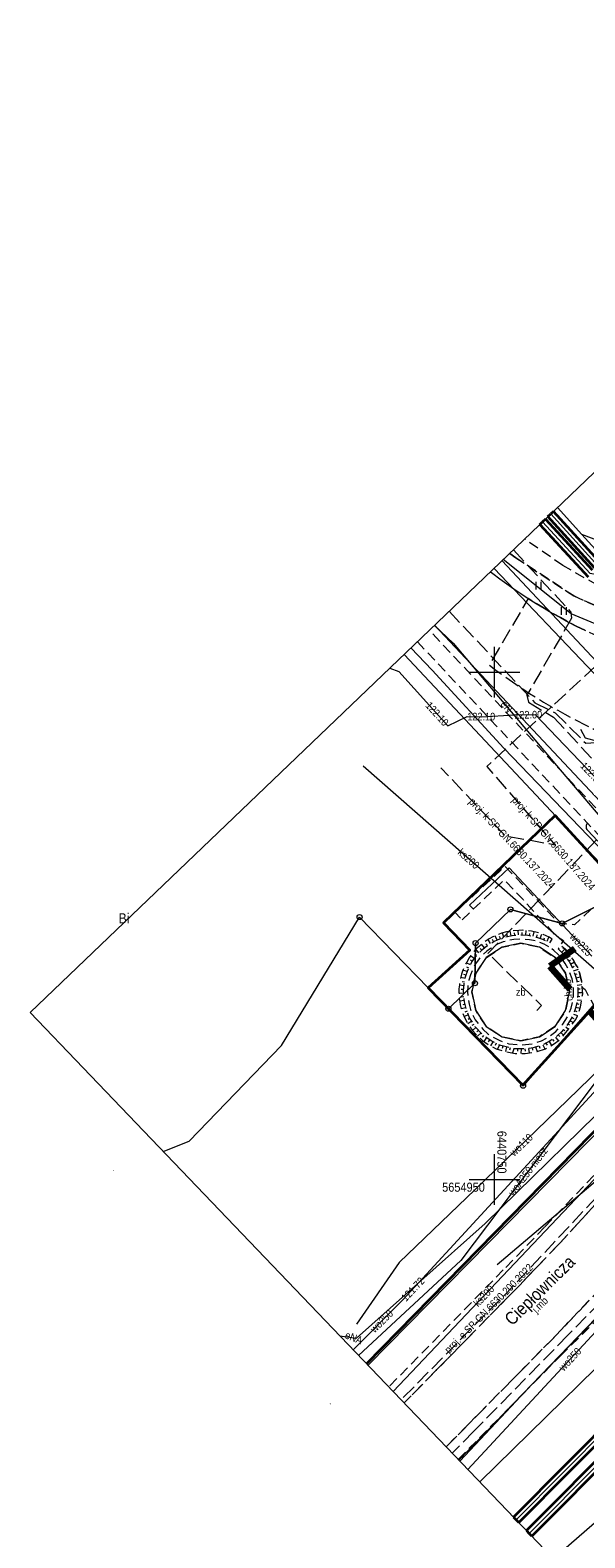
# Model space of a CAD drawing. Extents: x 0 to 6443539, y 0 to 5655063.
# Tile 8 of 64: x 6440704 to 6440759, y 5654915 to 5655063. Entities that reach past the tile are written whole.
import ezdxf
from ezdxf.enums import TextEntityAlignment as Align

# ---------------------------------------------------------------- set-up
doc = ezdxf.new("R2010")
doc.units = 0
doc.header["$MEASUREMENT"] = 0
for name, pattern in [('1.0_0.5', [1.5, 1, -0.5]), ('1.5_0.5', [2, 1.5, -0.5]), ('2', [0.9, 0.6, -0.3]), ('219-500', [0]), ('PRZER2-1', [3, 2, -1])]:
    doc.linetypes.add(name, pattern=pattern)
doc.layers.get('0').update_dxf_attribs({"color": 2, "linetype": 'CONTINUOUS', "lineweight": 5})
for name, color, linetype in [('000 Inne (niezydentyfikowane)', 7, 'CONTINUOUS'), ('202-punkt graniczny', 7, 'CONTINUOUS'), ('203-punkt graniczny', 7, 'CONTINUOUS'), ('210-oznaczenie konturu użytku gruntowego', 7, 'CONTINUOUS'), ('218-kontur użytku gruntowego', 7, 'CONTINUOUS'), ('219-działka ewidencyjna', 7, 'CONTINUOUS'), ('994-Nazwa ulicy', 7, 'CONTINUOUS'), ('chodnik', 7, 'CONTINUOUS'), ('chodnik-Atr17', 7, 'CONTINUOUS'), ('droga dla rowerów', 7, 'CONTINUOUS'), ('jezdnia', 7, 'CONTINUOUS'), ('jezdnia-Atr17', 7, 'CONTINUOUS'), ('obudowa ochronna przewodu', 7, 'CONTINUOUS'), ('ogrodzenie trwałe', 7, 'CONTINUOUS'), ('przewód ciepłowniczy', 7, 'CONTINUOUS'), ('przewód elektroenergetyczny podziemny', 7, 'CONTINUOUS'), ('przewód elektroenergetyczny podziemny - ob. projektowany', 7, 'CONTINUOUS'), ('przewód elektroenergetyczny podziemny - ob. projektowany-Atr1', 7, 'CONTINUOUS'), ('przewód elektroenergetyczny podziemny-Atr1', 7, 'CONTINUOUS'), ('przewód kanalizacyjny', 7, 'CONTINUOUS'), ('przewód kanalizacyjny - ob. projektowany', 7, 'CONTINUOUS'), ('przewód kanalizacyjny - ob. projektowany-Atr1', 7, 'CONTINUOUS'), ('przewód kanalizacyjny-Atr1', 7, 'CONTINUOUS'), ('przewód telekomunikacyjny podziemny', 7, 'CONTINUOUS'), ('przewód telekomunikacyjny podziemny - ob. projektowany', 7, 'CONTINUOUS'), ('przewód wodociągowy', 7, 'CONTINUOUS'), ('przewód wodociągowy-Atr1', 7, 'CONTINUOUS'), ('rzedna', 7, 'CONTINUOUS'), ('rzedna-Atr2', 7, 'CONTINUOUS'), ('skarpa nieumocniona', 7, 'CONTINUOUS'), ('trawnik', 7, 'CONTINUOUS'), ('Zakres', 7, 'CONTINUOUS'), ('zbiornik lub silos', 7, 'CONTINUOUS'), ('zbiornik lub silos-Atr17', 7, 'CONTINUOUS')]:
    doc.layers.add(name, color=color, linetype=linetype)
doc.layers.add('1ramki', color=7, linetype='PRZER2-1', lineweight=18)
doc.layers.add('Warstwa 63', color=7, linetype='CONTINUOUS', lineweight=0)
doc.styles.add('MapaZas', font='geodezja.shx', dxfattribs={"width": 0.9})
doc.linetypes.add('902-500', pattern='A,3.75,0,[1,ksztalty.shx,S=0.5,R=0,X=0,Y=0],3.75', length=7.5)

# ---------------------------------------------------------------- blocks, each defined once
blk = doc.blocks.new('203')
at = {"linetype": 'Continuous', "lineweight": 0}
h = blk.add_hatch(color=0, dxfattribs=at)
edge = h.paths.add_edge_path()
edge.add_arc((0, 0), 0.045, 0, 360)
blk = doc.blocks.new('202')
at = {"color": 0, "linetype": 'Continuous', "lineweight": 0}
blk.add_circle((0, 0), 0.25, dxfattribs=at)
blk = doc.blocks.new('TU04')
at = {"color": 0, "linetype": 'Continuous', "lineweight": 13}
for p, q in [((0, 0), (0, 0.75)), ((0.5, 0), (0.5, 0.75))]:
    blk.add_line(p, q, dxfattribs=at)
blk = doc.blocks.new('PW01')
at = {"linetype": 'Continuous', "lineweight": 13}
h = blk.add_hatch(color=0, dxfattribs=at)
edge = h.paths.add_edge_path()
edge.add_arc((0, 0), 0.045, 0, 360)

msp = doc.modelspace()

# ---------------------------------------------------------------- linework, layer by layer
at = {"color": 0, "lineweight": 13}
for p, q in [((6440750, 5655000), (6440750, 5655002.5)), ((6440750, 5655000), (6440750, 5655002.5)), ((6440747.5, 5655000), (6440752.5, 5655000)), ((6440747.5, 5655000), (6440752.5, 5655000)), ((6440747.5, 5655000), (6440752.5, 5655000)), ((6440747.5, 5655000), (6440752.5, 5655000)), ((6440750, 5654997.5), (6440750, 5655000)), ((6440750, 5654997.5), (6440750, 5655000)), ((6440750, 5654947.5), (6440750, 5654952.5)), ((6440750, 5654947.5), (6440750, 5654952.5)), ((6440747.5, 5654950), (6440752.5, 5654950)), ((6440747.5, 5654950), (6440752.5, 5654950))]:
    msp.add_line(p, q, dxfattribs=at)
at = {"layer": '000 Inne (niezydentyfikowane)', "color": 7, "linetype": 'Continuous', "lineweight": 13, "flags": 128}
for points in [[(6440750.26, 5654973.6), (6440750.07, 5654974.02)], [(6440750.59, 5654973.74), (6440750.51, 5654973.95)], [(6440750.94, 5654973.86), (6440750.8, 5654974.3)], [(6440751.29, 5654973.95), (6440751.24, 5654974.18)], [(6440751.65, 5654974.03), (6440751.55, 5654974.47)], [(6440752.01, 5654974.07), (6440751.99, 5654974.3)], [(6440752.37, 5654974.11), (6440752.33, 5654974.55)], [(6440752.74, 5654974.1), (6440752.75, 5654974.33)], [(6440753.1, 5654974.08), (6440753.12, 5654974.54)], [(6440753.46, 5654974.04), (6440753.5, 5654974.26)], [(6440753.82, 5654973.97), (6440753.93, 5654974.4)], [(6440754.17, 5654973.88), (6440754.23, 5654974.1)], [(6440754.52, 5654973.76), (6440754.67, 5654974.19)], [(6440754.86, 5654973.62), (6440754.95, 5654973.83)], [(6440755.19, 5654973.48), (6440755.37, 5654973.88)], [(6440748.48, 5654972.35), (6440748.17, 5654972.69)], [(6440748.75, 5654972.59), (6440748.59, 5654972.76)], [(6440749.02, 5654972.83), (6440748.73, 5654973.18)], [(6440749.31, 5654973.06), (6440749.17, 5654973.24)], [(6440749.61, 5654973.27), (6440749.38, 5654973.65)], [(6440749.92, 5654973.45), (6440749.81, 5654973.64)], [(6440756.62, 5654972.38), (6440756.95, 5654972.7)], [(6440756.88, 5654972.12), (6440757.06, 5654972.25)], [(6440747.64, 5654971.16), (6440747.23, 5654971.36)], [(6440747.48, 5654970.83), (6440747.27, 5654970.93)], [(6440747.82, 5654971.48), (6440747.63, 5654971.61)], [(6440748.02, 5654971.78), (6440747.66, 5654972.05)], [(6440748.25, 5654972.07), (6440748.07, 5654972.21)], [(6440757.1, 5654971.82), (6440757.46, 5654972.09)], [(6440757.31, 5654971.53), (6440757.49, 5654971.66)], [(6440757.5, 5654971.22), (6440757.89, 5654971.44)], [(6440757.68, 5654970.9), (6440757.87, 5654971.01)], [(6440747.12, 5654969.8), (6440746.69, 5654969.9)], [(6440747.04, 5654969.45), (6440746.82, 5654969.47)], [(6440747.33, 5654970.5), (6440746.9, 5654970.64)], [(6440747.22, 5654970.15), (6440747, 5654970.22)], [(6440757.81, 5654970.56), (6440758.28, 5654970.74)], [(6440757.94, 5654970.22), (6440758.17, 5654970.28)], [(6440758.04, 5654969.87), (6440758.47, 5654969.99)], [(6440758.12, 5654969.51), (6440758.35, 5654969.55)], [(6440746.97, 5654968.36), (6440746.51, 5654968.34)], [(6440747, 5654969.08), (6440746.55, 5654969.15)], [(6440746.97, 5654968.72), (6440746.74, 5654968.73)], [(6440747, 5654967.99), (6440746.76, 5654967.97)], [(6440758.17, 5654969.15), (6440758.62, 5654969.22)], [(6440758.2, 5654968.06), (6440758.43, 5654968.04)], [(6440758.21, 5654968.79), (6440758.44, 5654968.79)], [(6440758.22, 5654968.43), (6440758.69, 5654968.43)], [(6440747.04, 5654967.63), (6440746.57, 5654967.58)], [(6440747.2, 5654966.92), (6440746.74, 5654966.81)], [(6440747.11, 5654967.27), (6440746.88, 5654967.22)], [(6440747.31, 5654966.58), (6440747.09, 5654966.49)], [(6440757.78, 5654966.3), (6440758.19, 5654966.15)], [(6440757.9, 5654966.64), (6440758.11, 5654966.56)], [(6440758.02, 5654966.99), (6440758.46, 5654966.88)], [(6440758.11, 5654967.34), (6440758.32, 5654967.29)], [(6440758.17, 5654967.7), (6440758.6, 5654967.66)], [(6440747.45, 5654966.24), (6440747.01, 5654966.07)], [(6440747.78, 5654965.59), (6440747.38, 5654965.35)], [(6440747.58, 5654965.9), (6440747.4, 5654965.78)], [(6440747.97, 5654965.28), (6440747.78, 5654965.16)], [(6440748.17, 5654964.98), (6440747.85, 5654964.67)], [(6440757.05, 5654965.04), (6440757.31, 5654964.82)], [(6440757.26, 5654965.34), (6440757.4, 5654965.24)], [(6440757.46, 5654965.64), (6440757.8, 5654965.48)], [(6440757.62, 5654965.97), (6440757.82, 5654965.87)], [(6440748.43, 5654964.72), (6440748.26, 5654964.56)], [(6440748.68, 5654964.45), (6440748.35, 5654964.14)], [(6440748.93, 5654964.19), (6440748.8, 5654964.02)], [(6440749.23, 5654963.98), (6440748.96, 5654963.61)], [(6440749.52, 5654963.77), (6440749.39, 5654963.58)], [(6440749.84, 5654963.58), (6440749.63, 5654963.17)], [(6440750.16, 5654963.42), (6440750.06, 5654963.21)], [(6440755.08, 5654963.45), (6440755.19, 5654963.24)], [(6440755.41, 5654963.61), (6440755.62, 5654963.21)], [(6440755.71, 5654963.81), (6440755.85, 5654963.63)], [(6440756.01, 5654964.03), (6440756.28, 5654963.65)], [(6440756.29, 5654964.25), (6440756.44, 5654964.09)], [(6440756.56, 5654964.5), (6440756.82, 5654964.21)], [(6440756.81, 5654964.77), (6440756.95, 5654964.65)], [(6440750.49, 5654963.26), (6440750.29, 5654962.85)], [(6440750.83, 5654963.14), (6440750.78, 5654962.92)], [(6440751.19, 5654963.06), (6440751.08, 5654962.61)], [(6440751.54, 5654962.97), (6440751.49, 5654962.76)], [(6440751.9, 5654962.89), (6440751.8, 5654962.48)], [(6440752.26, 5654962.88), (6440752.26, 5654962.65)], [(6440752.63, 5654962.87), (6440752.61, 5654962.42)], [(6440752.99, 5654962.86), (6440753.02, 5654962.64)], [(6440753.35, 5654962.91), (6440753.42, 5654962.48)], [(6440753.71, 5654962.97), (6440753.74, 5654962.75)], [(6440754.06, 5654963.06), (6440754.21, 5654962.62)], [(6440754.41, 5654963.17), (6440754.48, 5654962.95)], [(6440754.76, 5654963.28), (6440754.97, 5654962.86)]]:
    msp.add_lwpolyline(points, dxfattribs=at)
at = {"layer": '1ramki', "color": 0, "linetype": 'Continuous', "lineweight": 13, "flags": 128}
msp.add_lwpolyline([(6440805.37, 5655063.3), (6440944.15, 5654918.36), (6440843.03, 5654821.53), (6440704.25, 5654966.46)], close=True, dxfattribs=at)
at = {"layer": '218-kontur użytku gruntowego', "color": 3, "linetype": 'Continuous', "lineweight": 13}
for points in [[(6440758.63, 5655013.58), (6440756.22, 5655016.23)], [(6440782.13, 5654977.5), (6440750.75, 5655010.99)], [(6440750.75, 5655010.99), (6440782.13, 5654977.5)], [(6440741.1, 5655001.75), (6440756.1, 5654985.79)], [(6440756.1, 5654985.79), (6440741.1, 5655001.75)], [(6440773.1, 5654967.83), (6440737.56, 5654931.68)], [(6440737.56, 5654931.68), (6440773.1, 5654967.83)], [(6440746.51, 5654922.32), (6440781.63, 5654958.76)], [(6440781.63, 5654958.76), (6440746.51, 5654922.32)]]:
    msp.add_lwpolyline(points, dxfattribs=at)
at = {"layer": '218-kontur użytku gruntowego', "color": 3, "linetype": 'Continuous', "lineweight": 13, "flags": 128}
for points in [[(6440773.8, 5655007.82), (6440758.63, 5655013.58)], [(6440763.03, 5654978.41), (6440756.1, 5654985.79)], [(6440756.1, 5654985.79), (6440763.03, 5654978.41)], [(6440763.03, 5654978.41), (6440756.69, 5654975.24)], [(6440756.69, 5654975.24), (6440763.03, 5654978.41)], [(6440751.58, 5654976.62), (6440748.15, 5654973.3)], [(6440748.15, 5654973.3), (6440751.58, 5654976.62)], [(6440756.69, 5654975.24), (6440751.58, 5654976.62)], [(6440751.58, 5654976.62), (6440756.69, 5654975.24)], [(6440752.83, 5654959.24), (6440766.27, 5654974.61)], [(6440766.27, 5654974.61), (6440752.83, 5654959.24)], [(6440748.15, 5654973.3), (6440748.08, 5654969.34)], [(6440748.08, 5654969.34), (6440748.15, 5654973.3)], [(6440748.08, 5654969.34), (6440745.47, 5654966.83)], [(6440745.47, 5654966.83), (6440748.08, 5654969.34)], [(6440745.47, 5654966.83), (6440752.83, 5654959.24)], [(6440752.83, 5654959.24), (6440745.47, 5654966.83)]]:
    msp.add_lwpolyline(points, dxfattribs=at)
at = {"layer": '219-działka ewidencyjna', "color": 3, "linetype": '219-500', "lineweight": 13}
for points in [[(6440756.22, 5655016.23), (6440758.63, 5655013.58)], [(6440782.13, 5654977.5), (6440750.75, 5655010.99)], [(6440784.45, 5654961.69), (6440744.11, 5655004.64)], [(6440741.1, 5655001.75), (6440756.1, 5654985.79)], [(6440737.56, 5654931.68), (6440773.1, 5654967.83)], [(6440746.51, 5654922.32), (6440781.63, 5654958.76)], [(6440717.36, 5654952.77), (6440719.93, 5654953.76)]]:
    msp.add_lwpolyline(points, dxfattribs=at)
at = {"layer": '219-działka ewidencyjna', "color": 3, "linetype": '219-500', "lineweight": 13, "flags": 128}
for points in [[(6440777, 5654993.38), (6440758.63, 5655013.58)], [(6440763.03, 5654978.41), (6440756.1, 5654985.79)], [(6440763.03, 5654978.41), (6440756.69, 5654975.24)], [(6440729.01, 5654963.19), (6440736.71, 5654975.86)], [(6440736.71, 5654975.86), (6440743.46, 5654968.9)], [(6440751.58, 5654976.62), (6440748.15, 5654973.3)], [(6440756.69, 5654975.24), (6440751.58, 5654976.62)], [(6440752.83, 5654959.24), (6440766.27, 5654974.61)], [(6440748.15, 5654973.3), (6440748.08, 5654969.34)], [(6440745.47, 5654966.83), (6440748.08, 5654969.34)], [(6440745.47, 5654966.83), (6440743.46, 5654968.9)], [(6440745.47, 5654966.83), (6440752.83, 5654959.24)], [(6440719.93, 5654953.76), (6440729.01, 5654963.19)]]:
    msp.add_lwpolyline(points, dxfattribs=at)
at = {"layer": 'chodnik', "color": 7, "linetype": '1.0_0.5', "lineweight": 13}
for points in [[(6440765.63, 5654981.73), (6440764.09, 5654982.24), (6440743.59, 5655004.14)], [(6440742.41, 5655003.01), (6440764.14, 5654979.84)], [(6440786.96, 5654956.64), (6440786.89, 5654956.69), (6440786.68, 5654956.86), (6440786.48, 5654957.03), (6440786.27, 5654957.2), (6440786.05, 5654957.36), (6440785.84, 5654957.51), (6440785.62, 5654957.68), (6440785.4, 5654957.83), (6440785, 5654958.09), (6440784.59, 5654958.29), (6440783.7, 5654957.71), (6440781.68, 5654957.83), (6440780, 5654957.07), (6440777.47, 5654955.25), (6440776.03, 5654954.81), (6440773, 5654952.07), (6440765.9, 5654944.92), (6440760.39, 5654939.17), (6440755.55, 5654934.1), (6440745.25, 5654923.64)], [(6440746.44, 5654922.4), (6440756.5, 5654932.61), (6440761.56, 5654937.59), (6440767.15, 5654943.64), (6440772.56, 5654949.16), (6440776.87, 5654953.38), (6440780.73, 5654954.4), (6440782.07, 5654954.4), (6440782.68, 5654954.05), (6440784.42, 5654952.81), (6440786.41, 5654950.96), (6440787.86, 5654952.44), (6440785.55, 5654954.54), (6440786.19, 5654955.76), (6440786.96, 5654956.64)], [(6440759.8, 5654950.39), (6440754.95, 5654945.28), (6440750.88, 5654941.09)], [(6440741.1, 5654927.97), (6440744.34, 5654931.25), (6440752.33, 5654939.42), (6440756.47, 5654943.74), (6440761.28, 5654948.99)], [(6440750.88, 5654941.09), (6440739.6, 5654929.55)]]:
    msp.add_lwpolyline(points, dxfattribs=at)
at = {"layer": 'chodnik', "color": 7, "linetype": '1.0_0.5', "lineweight": 13, "flags": 128}
for points in [[(6440746.81, 5654975.6), (6440750.98, 5654979.54), (6440752.83, 5654977.59), (6440753.14, 5654977.24), (6440755.97, 5654974.11), (6440756.8, 5654973.55), (6440756.64, 5654973.31), (6440756.5, 5654973.1), (6440756.96, 5654972.69), (6440757.36, 5654972.23), (6440757.73, 5654971.72), (6440758.04, 5654971.17), (6440758.33, 5654970.64), (6440758.45, 5654970.09), (6440758.58, 5654969.54), (6440758.66, 5654968.93), (6440758.93, 5654968.71), (6440759.84, 5654967.07), (6440761.87, 5654969.3), (6440765.43, 5654975.77), (6440762.17, 5654979.19), (6440757.89, 5654975.1), (6440756.41, 5654975.22), (6440751.05, 5654980.87), (6440746.12, 5654976.33)], [(6440755.38, 5654972.92), (6440754.89, 5654973.18), (6440754.38, 5654973.4), (6440753.84, 5654973.56), (6440753.45, 5654973.63), (6440752.64, 5654973.7), (6440751.93, 5654973.66), (6440751.4, 5654973.58), (6440750.88, 5654973.42), (6440750.32, 5654973.2), (6440749.63, 5654972.76), (6440749.24, 5654972.5), (6440748.88, 5654972.16), (6440748.51, 5654971.76), (6440748.14, 5654971.24), (6440747.87, 5654970.72), (6440747.65, 5654970.18), (6440747.48, 5654969.64), (6440747.39, 5654969.08), (6440747.36, 5654968.48), (6440747.39, 5654968.15), (6440747.41, 5654967.77), (6440747.5, 5654967.28), (6440747.65, 5654966.74), (6440747.86, 5654966.22), (6440748.12, 5654965.75), (6440748.46, 5654965.29), (6440748.88, 5654964.79), (6440749.36, 5654964.37), (6440749.81, 5654964.04), (6440750.52, 5654963.69), (6440751.43, 5654963.38), (6440752.57, 5654963.25), (6440753.75, 5654963.38), (6440754.63, 5654963.66), (6440755.3, 5654964), (6440756.07, 5654964.59), (6440756.73, 5654965.31), (6440757.26, 5654966.13), (6440757.58, 5654966.9), (6440757.77, 5654967.75), (6440757.81, 5654968.1), (6440757.8, 5654968.96), (6440757.65, 5654969.78), (6440757.36, 5654970.61), (6440756.99, 5654971.3), (6440756.66, 5654971.77), (6440756.28, 5654972.19), (6440755.87, 5654972.56)], [(6440755.98, 5654971.87), (6440757.02, 5654970.32), (6440757.39, 5654968.48), (6440757.02, 5654966.64), (6440755.98, 5654965.09), (6440754.43, 5654964.05), (6440752.59, 5654963.68), (6440750.75, 5654964.05), (6440749.2, 5654965.09), (6440748.16, 5654966.64), (6440747.79, 5654968.48), (6440748.16, 5654970.32), (6440749.2, 5654971.87), (6440750.75, 5654972.91), (6440752.59, 5654973.28), (6440754.43, 5654972.91)]]:
    msp.add_lwpolyline(points, close=True, dxfattribs=at)
at = {"layer": 'droga dla rowerów', "color": 7, "linetype": '1.0_0.5', "lineweight": 13}
for points in [[(6440760.16, 5655008.57), (6440756.75, 5655010.51), (6440752.99, 5655013.14)], [(6440751.51, 5655011.72), (6440752.11, 5655011.29), (6440757.82, 5655007.52), (6440763.91, 5655004.81)]]:
    msp.add_lwpolyline(points, dxfattribs=at)
at = {"layer": 'jezdnia', "color": 7, "linetype": '1.5_0.5', "lineweight": 13, "flags": 128}
msp.add_lwpolyline([(6440789.6, 5655001.66), (6440788.97, 5655001.19), (6440788.29, 5655000.76), (6440787.59, 5655000.38), (6440786.86, 5655000.05), (6440786.12, 5654999.76), (6440785.35, 5654999.51), (6440784.58, 5654999.33), (6440783.8, 5654999.18), (6440783.01, 5654999.1), (6440782.21, 5654999.06), (6440781.23, 5654999.08), (6440780.26, 5654999.12), (6440779.28, 5654999.16), (6440778.3, 5654999.23), (6440777.33, 5654999.31), (6440776.35, 5654999.41), (6440775.38, 5654999.51), (6440774.41, 5654999.64), (6440773.45, 5654999.78), (6440772.48, 5654999.94), (6440771.52, 5655000.1), (6440770.55, 5655000.28), (6440769.6, 5655000.49), (6440768.65, 5655000.7), (6440767.69, 5655000.92), (6440766.75, 5655001.17), (6440765.86, 5655001.44), (6440764.98, 5655001.71), (6440764.1, 5655002.01), (6440763.23, 5655002.31), (6440762.36, 5655002.65), (6440761.51, 5655002.98), (6440760.66, 5655003.35), (6440759.81, 5655003.73), (6440758.97, 5655004.11), (6440758.14, 5655004.52), (6440757.31, 5655004.94), (6440756.5, 5655005.38), (6440755.69, 5655005.83), (6440754.9, 5655006.3), (6440754.11, 5655006.78), (6440753.33, 5655007.27), (6440749.51, 5655000.71), (6440750.15, 5655000.22), (6440750.8, 5654999.75), (6440751.46, 5654999.28), (6440752.12, 5654998.81), (6440752.79, 5654998.36), (6440753.47, 5654997.92), (6440754.15, 5654997.49), (6440754.84, 5654997.06), (6440755.53, 5654996.65), (6440756.24, 5654996.25), (6440756.94, 5654995.86), (6440757.65, 5654995.48), (6440759.09, 5654994.75), (6440759.81, 5654994.39), (6440760.55, 5654994.05), (6440761.3, 5654993.76), (6440762.06, 5654993.46), (6440762.81, 5654993.19), (6440763.58, 5654992.92), (6440764.34, 5654992.67), (6440765.12, 5654992.43), (6440765.9, 5654992.19), (6440766.67, 5654991.97), (6440767.45, 5654991.76), (6440768.24, 5654991.56), (6440769.02, 5654991.38), (6440769.81, 5654991.19), (6440770.61, 5654991.03), (6440771.39, 5654990.87), (6440772.19, 5654990.73), (6440772.99, 5654990.59), (6440773.63, 5654990.43), (6440774.26, 5654990.27), (6440774.9, 5654990.12), (6440775.54, 5654989.97), (6440776.19, 5654989.82), (6440776.82, 5654989.67), (6440777.46, 5654989.53), (6440778.11, 5654989.4), (6440778.76, 5654989.27), (6440779.4, 5654989.15), (6440780.04, 5654989.03), (6440780.69, 5654988.9), (6440781.34, 5654988.79), (6440781.99, 5654988.68), (6440782.64, 5654988.58), (6440783.28, 5654988.48), (6440783.54, 5654988.43), (6440783.8, 5654988.38), (6440784.07, 5654988.31), (6440784.32, 5654988.25), (6440784.58, 5654988.17), (6440784.84, 5654988.09), (6440785.09, 5654988.01), (6440785.33, 5654987.91), (6440785.58, 5654987.81), (6440785.82, 5654987.7), (6440786.07, 5654987.59), (6440786.31, 5654987.46), (6440786.53, 5654987.34), (6440786.76, 5654987.2), (6440786.99, 5654987.06), (6440787.22, 5654986.92), (6440787.43, 5654986.76), (6440787.65, 5654986.61), (6440787.99, 5654986.22)], close=True, dxfattribs=at)
at = {"layer": 'jezdnia', "color": 7, "linetype": '1.5_0.5', "lineweight": 13}
msp.add_lwpolyline([(6440745.25, 5654923.64), (6440755.55, 5654934.1), (6440760.39, 5654939.17), (6440765.9, 5654944.92), (6440773, 5654952.07), (6440776.03, 5654954.81), (6440768.07, 5654956.23), (6440761.28, 5654948.99), (6440756.47, 5654943.74), (6440752.33, 5654939.42), (6440744.34, 5654931.25), (6440741.1, 5654927.97)], dxfattribs=at)
at = {"layer": 'obudowa ochronna przewodu', "color": 0, "lineweight": 35}
for p, q in [((6440755.28, 5655015.35), (6440755.56, 5655015.6)), ((6440759.87, 5655010.28), (6440755.28, 5655015.35)), ((6440755.84, 5655015.85), (6440755.56, 5655015.6)), ((6440759.93, 5655011.34), (6440755.84, 5655015.85)), ((6440754.48, 5655014.57), (6440754.75, 5655014.83)), ((6440754.48, 5655014.57), (6440759.24, 5655009.41)), ((6440755.03, 5655015.08), (6440754.75, 5655014.83)), ((6440755.03, 5655015.08), (6440759.64, 5655010.09)), ((6440751.87, 5654916.71), (6440779.26, 5654944.3)), ((6440752.41, 5654916.18), (6440779.8, 5654943.78)), ((6440780.64, 5654942.98), (6440753.15, 5654915.38)), ((6440781.18, 5654942.46), (6440753.69, 5654914.85)), ((6440751.87, 5654916.71), (6440752.14, 5654916.45)), ((6440752.41, 5654916.18), (6440752.14, 5654916.45)), ((6440753.15, 5654915.38), (6440753.42, 5654915.11)), ((6440753.69, 5654914.85), (6440753.42, 5654915.11))]:
    msp.add_line(p, q, dxfattribs=at)
at = {"layer": 'ogrodzenie trwałe', "color": 7, "linetype": '902-500', "lineweight": 35, "flags": 128}
msp.add_lwpolyline([(6440761.12, 5654980.3), (6440756, 5654985.87), (6440744.99, 5654975.3), (6440747.57, 5654972.59), (6440743.47, 5654968.89), (6440752.8, 5654959.31), (6440766.61, 5654974.53), (6440764.22, 5654977.04)], dxfattribs=at)
at = {"layer": 'ogrodzenie trwałe', "color": 7, "linetype": '902-500', "lineweight": 35}
msp.add_lwpolyline([(6440737.41, 5654931.83), (6440772.17, 5654967.35)], dxfattribs=at)
at = {"layer": 'przewód ciepłowniczy', "color": 212, "linetype": 'Continuous', "lineweight": 13}
for points in [[(6440801.31, 5654966.27), (6440800.28, 5654968.33), (6440768.77, 5655001.56), (6440772.06, 5655005.06), (6440763.67, 5655014.17), (6440759.9, 5655010.81), (6440755.56, 5655015.6)], [(6440801.31, 5654966.27), (6440799.48, 5654967.55), (6440767.23, 5655001.44), (6440767.28, 5655002.15), (6440770.08, 5655004.99), (6440770.02, 5655005.61), (6440764.05, 5655012.04), (6440763.2, 5655012.15), (6440760.12, 5655009.6), (6440759.44, 5655009.75), (6440754.75, 5655014.83)], [(6440749.97, 5655010.24), (6440759.79, 5654999.92), (6440782.66, 5654975.32), (6440776.61, 5654970.04)], [(6440774.36, 5654951.05), (6440752.94, 5654929), (6440752.14, 5654928.16), (6440746.6, 5654922.23)], [(6440779.53, 5654944.04), (6440752.14, 5654916.45)], [(6440753.42, 5654915.11), (6440780.91, 5654942.72)]]:
    msp.add_lwpolyline(points, dxfattribs=at)
at = {"layer": 'przewód elektroenergetyczny podziemny', "color": 1, "linetype": 'Continuous', "lineweight": 13}
for points in [[(6440826.51, 5655017.82), (6440822.55, 5655013.32), (6440819.27, 5655011.69), (6440816.43, 5655011.83), (6440812.59, 5655012.82), (6440801.94, 5655013.63), (6440800.41, 5655015.33), (6440797.06, 5655015.79), (6440792.09, 5655013.54), (6440783.42, 5655007.15), (6440779.72, 5655006.5), (6440773.48, 5655002), (6440766.23, 5655003.24), (6440763.47, 5655003.28), (6440757.56, 5655005.77), (6440750.87, 5655011.11)], [(6440851.46, 5655015.16), (6440848.42, 5655009.85), (6440842.02, 5654999.46), (6440835.85, 5654993.29), (6440829.64, 5654987.09), (6440821.07, 5654978.52), (6440812.4, 5654970.06), (6440806.55, 5654963.57), (6440798.73, 5654955.06), (6440789.69, 5654944.84), (6440781.78, 5654936.2), (6440773.08, 5654928.33), (6440760.62, 5654916.78), (6440755.81, 5654912.61)], [(6440744.09, 5655004.61), (6440745.94, 5655002.85), (6440756.48, 5654990.38), (6440767.69, 5654977.19), (6440770.58, 5654973.75)], [(6440741.78, 5655002.41), (6440743.86, 5655000.21), (6440750.93, 5654992.52), (6440765.88, 5654976.97), (6440772.66, 5654968.71), (6440773.96, 5654967.09), (6440768.02, 5654961.03), (6440768.89, 5654959.67), (6440776.18, 5654952.54), (6440779.66, 5654949.82), (6440787.66, 5654942.23), (6440792.28, 5654937.64), (6440792.9, 5654936.92)], [(6440734.78, 5654934.58), (6440736.42, 5654934.37), (6440749.1, 5654945.67), (6440763.12, 5654959.4), (6440765.5, 5654961.54), (6440773.83, 5654973)], [(6440795.75, 5654968.21), (6440792, 5654964.53), (6440784.46, 5654957.04), (6440782.43, 5654954.83), (6440773.9, 5654945.66), (6440760.01, 5654931.4), (6440748.56, 5654920.19)]]:
    msp.add_lwpolyline(points, dxfattribs=at)
at = {"layer": 'przewód elektroenergetyczny podziemny', "color": 1, "linetype": 'Continuous', "lineweight": 13, "flags": 128}
for points in [[(6440781.24, 5654984.75), (6440780.77, 5654985.26), (6440778.29, 5654987.93), (6440776.86, 5654988.89), (6440775.14, 5654989.33), (6440770.47, 5654990.27), (6440768.63, 5654990.71), (6440762.06, 5654992.75), (6440760.18, 5654993.18), (6440758.99, 5654993.5), (6440758.52, 5654994.35)], [(6440770.58, 5654973.75), (6440773.68, 5654965.48), (6440773.38, 5654963.01), (6440770.89, 5654959.07), (6440750.27, 5654941.57)]]:
    msp.add_lwpolyline(points, dxfattribs=at)
at = {"layer": 'przewód elektroenergetyczny podziemny - ob. projektowany', "color": 1, "linetype": '1.5_0.5', "lineweight": 13}
for points in [[(6440751.87, 5655012.06), (6440757.54, 5655005.92), (6440757.61, 5655005.33), (6440753.2, 5654997.73), (6440753.37, 5654997.05), (6440755.84, 5654995.56), (6440768.15, 5654982.29), (6440778.96, 5654978.55), (6440779.58, 5654971.85), (6440774.49, 5654965.77), (6440775.77, 5654953.73), (6440757.28, 5654934.67), (6440747.97, 5654925.17), (6440745.85, 5654923.01)], [(6440759.19, 5654985.15), (6440759.12, 5654985.07), (6440759.07, 5654984.99), (6440759.04, 5654984.89), (6440759.03, 5654984.79), (6440759.04, 5654984.69), (6440759.06, 5654984.6), (6440759.11, 5654984.51), (6440759.17, 5654984.43), (6440761.13, 5654982.33), (6440780.76, 5654975.64), (6440780.56, 5654972.7), (6440773.03, 5654963.02), (6440772.07, 5654961.66), (6440764.19, 5654952.67), (6440751.9, 5654939.54), (6440740.81, 5654928.28)]]:
    msp.add_lwpolyline(points, dxfattribs=at)
at = {"layer": 'przewód elektroenergetyczny podziemny - ob. projektowany', "color": 1, "linetype": '1.5_0.5', "lineweight": 13, "flags": 128}
msp.add_lwpolyline([(6440754.17, 5654966.66), (6440754.65, 5654967.15), (6440749.37, 5654972.3), (6440763.65, 5654987.24), (6440778.65, 5655003.09), (6440782.69, 5654999.55), (6440793.78, 5655010.47), (6440794.09, 5655010.57), (6440794.44, 5655010.48), (6440812.82, 5654990.18), (6440825.78, 5654975.87), (6440836.06, 5654959.34), (6440835.78, 5654959.04)], dxfattribs=at)
at = {"layer": 'przewód kanalizacyjny', "color": 34, "linetype": 'Continuous', "lineweight": 13, "flags": 128}
msp.add_lwpolyline([(6440770.56, 5654961.32), (6440737.07, 5654990.73)], dxfattribs=at)
at = {"layer": 'przewód kanalizacyjny', "color": 34, "linetype": 'Continuous', "lineweight": 13}
msp.add_lwpolyline([(6440740.03, 5654929.09), (6440770.56, 5654961.32)], dxfattribs=at)
at = {"layer": 'przewód kanalizacyjny - ob. projektowany', "color": 34, "linetype": '1.5_0.5', "lineweight": 13, "flags": 128}
msp.add_lwpolyline([(6440811.12, 5654981.81), (6440800.67, 5654989.37), (6440781.61, 5655002.36), (6440770.58, 5655010.35), (6440749.24, 5654990.71), (6440755.99, 5654982.96), (6440751.08, 5654983.85), (6440744.73, 5654990.58)], dxfattribs=at)
at = {"layer": 'przewód kanalizacyjny - ob. projektowany', "color": 34, "linetype": '1.5_0.5', "lineweight": 13}
msp.add_lwpolyline([(6440745.55, 5655006.01), (6440754, 5654997), (6440756, 5654996), (6440759, 5654993), (6440810, 5654997), (6440853, 5654988), (6440869, 5654982), (6440889.88, 5654975.04)], dxfattribs=at)
at = {"layer": 'przewód telekomunikacyjny podziemny', "color": 30, "linetype": 'Continuous', "lineweight": 13}
msp.add_lwpolyline([(6440739.69, 5655000.41), (6440740.59, 5655000.06), (6440745.41, 5654994.73), (6440747.32, 5654995.63), (6440748.76, 5654995.62), (6440751.95, 5654995.8), (6440754.01, 5654995.82), (6440760.56, 5654989.01)], dxfattribs=at)
at = {"layer": 'przewód telekomunikacyjny podziemny - ob. projektowany', "color": 30, "linetype": '1.5_0.5', "lineweight": 13}
msp.add_lwpolyline([(6440751.87, 5655012.06), (6440757.54, 5655005.92), (6440757.61, 5655005.33), (6440753.2, 5654997.73), (6440753.37, 5654997.05), (6440755.84, 5654995.56), (6440768.15, 5654982.29), (6440778.96, 5654978.55), (6440779.58, 5654971.85), (6440774.49, 5654965.77), (6440775.77, 5654953.73), (6440757.28, 5654934.67), (6440747.97, 5654925.17), (6440745.85, 5654923.01)], dxfattribs=at)
at = {"layer": 'przewód wodociągowy', "color": 5, "linetype": 'Continuous', "lineweight": 13, "flags": 128}
for points in [[(6440747.93, 5654976.65), (6440747.56, 5654977.04), (6440751.47, 5654980.71), (6440759.61, 5654972.01)], [(6440764.15, 5654975.13), (6440768.93, 5654970.14), (6440763.89, 5654964.33), (6440757.19, 5654957.8), (6440748.1, 5654949.02), (6440740.63, 5654941.81), (6440736.42, 5654935.75)]]:
    msp.add_lwpolyline(points, dxfattribs=at)
at = {"layer": 'przewód wodociągowy', "color": 5, "linetype": 'Continuous', "lineweight": 13}
for points in [[(6440771.87, 5654975.09), (6440771.18, 5654974.42), (6440759.93, 5654959.56), (6440746.68, 5654942.02), (6440736.62, 5654932.66)], [(6440766.92, 5654968.53), (6440767.2, 5654967.19), (6440767.04, 5654966.41), (6440741.02, 5654938.17), (6440736.08, 5654933.22)], [(6440799.91, 5654946.33), (6440793.32, 5654949.45), (6440787.56, 5654952.24), (6440783.85, 5654954.59), (6440780.66, 5654957.3), (6440747.39, 5654921.41)]]:
    msp.add_lwpolyline(points, dxfattribs=at)
at = {"layer": 'skarpa nieumocniona', "color": 7, "linetype": '1.0_0.5', "lineweight": 13, "flags": 128}
msp.add_lwpolyline([(6440755.7, 5654973.69), (6440755.4, 5654973.87), (6440754.82, 5654974.14), (6440754.21, 5654974.34), (6440753.64, 5654974.47), (6440753.2, 5654974.53), (6440752.8, 5654974.56), (6440752.4, 5654974.55), (6440751.78, 5654974.51), (6440751.18, 5654974.4), (6440750.71, 5654974.27), (6440750.42, 5654974.16), (6440750.1, 5654974.04), (6440749.84, 5654973.91), (6440749.48, 5654973.71), (6440749.1, 5654973.47), (6440748.83, 5654973.27), (6440748.52, 5654973.01), (6440748.18, 5654972.7), (6440747.8, 5654972.24), (6440747.51, 5654971.85), (6440747.27, 5654971.43), (6440747.06, 5654971.03), (6440746.89, 5654970.62), (6440746.76, 5654970.23), (6440746.62, 5654969.61), (6440746.55, 5654969.19), (6440746.51, 5654968.79), (6440746.51, 5654968.42), (6440746.52, 5654967.96), (6440746.58, 5654967.54), (6440746.64, 5654967.22), (6440746.74, 5654966.81), (6440746.86, 5654966.43), (6440747.05, 5654965.96), (6440747.35, 5654965.4), (6440747.81, 5654964.72), (6440748.33, 5654964.15), (6440748.86, 5654963.68), (6440749.47, 5654963.25), (6440750.16, 5654962.89), (6440750.91, 5654962.64), (6440752.05, 5654962.43), (6440753.04, 5654962.41), (6440754.23, 5654962.62), (6440755.05, 5654962.89), (6440755.82, 5654963.32), (6440756.45, 5654963.78), (6440757.05, 5654964.47), (6440757.53, 5654965.12), (6440758.02, 5654965.78), (6440758.29, 5654966.38), (6440758.5, 5654967.01), (6440758.6, 5654967.65), (6440758.7, 5654968.3), (6440758.66, 5654968.93), (6440758.58, 5654969.54), (6440758.45, 5654970.09), (6440758.33, 5654970.64), (6440758.04, 5654971.17), (6440757.73, 5654971.72), (6440757.36, 5654972.23), (6440756.96, 5654972.69), (6440756.5, 5654973.1), (6440756.27, 5654972.73), (6440756.87, 5654972.13), (6440757.36, 5654971.47), (6440757.71, 5654970.84), (6440757.93, 5654970.25), (6440758.11, 5654969.6), (6440758.21, 5654968.9), (6440758.22, 5654968.22), (6440758.15, 5654967.52), (6440757.99, 5654966.87), (6440757.75, 5654966.23), (6440757.45, 5654965.62), (6440757.1, 5654965.1), (6440756.62, 5654964.55), (6440756.18, 5654964.15), (6440755.5, 5654963.66), (6440754.76, 5654963.28), (6440753.81, 5654962.98), (6440752.99, 5654962.86), (6440751.9, 5654962.89), (6440750.63, 5654963.19), (6440749.67, 5654963.66), (6440748.93, 5654964.19), (6440748.1, 5654965.06), (6440747.56, 5654965.94), (6440747.23, 5654966.79), (6440747.05, 5654967.5), (6440746.98, 5654968.14), (6440746.96, 5654968.59), (6440746.98, 5654968.97), (6440747.01, 5654969.18), (6440747.05, 5654969.51), (6440747.13, 5654969.86), (6440747.2, 5654970.08), (6440747.34, 5654970.53), (6440747.49, 5654970.86), (6440747.65, 5654971.18), (6440747.79, 5654971.44), (6440748.01, 5654971.76), (6440748.2, 5654972.01), (6440748.47, 5654972.34), (6440748.82, 5654972.66), (6440749.1, 5654972.9), (6440749.5, 5654973.2), (6440749.94, 5654973.46), (6440750.37, 5654973.65), (6440750.68, 5654973.78), (6440751.1, 5654973.91), (6440751.74, 5654974.05), (6440752.42, 5654974.11), (6440753.29, 5654974.07), (6440753.73, 5654973.99), (6440754.24, 5654973.86), (6440754.73, 5654973.68), (6440755.2, 5654973.47), (6440755.46, 5654973.31)], close=True, dxfattribs=at)
msp.add_lwpolyline([(6440755.7, 5654973.69), (6440755.4, 5654973.87), (6440754.82, 5654974.14), (6440754.21, 5654974.34), (6440753.64, 5654974.47), (6440753.2, 5654974.53), (6440752.8, 5654974.56), (6440752.4, 5654974.55), (6440751.78, 5654974.51), (6440751.18, 5654974.4), (6440750.71, 5654974.27), (6440750.42, 5654974.16), (6440750.1, 5654974.04), (6440749.84, 5654973.91), (6440749.48, 5654973.71), (6440749.1, 5654973.47), (6440748.83, 5654973.27), (6440748.52, 5654973.01), (6440748.18, 5654972.7), (6440747.8, 5654972.24), (6440747.51, 5654971.85), (6440747.27, 5654971.43), (6440747.06, 5654971.03), (6440746.89, 5654970.62), (6440746.76, 5654970.23), (6440746.62, 5654969.61), (6440746.55, 5654969.19), (6440746.51, 5654968.79), (6440746.51, 5654968.42), (6440746.52, 5654967.96), (6440746.58, 5654967.54), (6440746.64, 5654967.22), (6440746.74, 5654966.81), (6440746.86, 5654966.43), (6440747.05, 5654965.96), (6440747.35, 5654965.4), (6440747.81, 5654964.72), (6440748.33, 5654964.15), (6440748.86, 5654963.68), (6440749.47, 5654963.25), (6440750.16, 5654962.89), (6440750.91, 5654962.64), (6440752.05, 5654962.43), (6440753.04, 5654962.41), (6440754.23, 5654962.62), (6440755.05, 5654962.89), (6440755.82, 5654963.32), (6440756.45, 5654963.78), (6440757.05, 5654964.47), (6440757.53, 5654965.12), (6440758.02, 5654965.78), (6440758.29, 5654966.38), (6440758.5, 5654967.01), (6440758.6, 5654967.65), (6440758.7, 5654968.3), (6440758.66, 5654968.93), (6440758.58, 5654969.54), (6440758.45, 5654970.09), (6440758.33, 5654970.64), (6440758.04, 5654971.17), (6440757.73, 5654971.72), (6440757.36, 5654972.23), (6440756.96, 5654972.69), (6440756.5, 5654973.1), (6440756.27, 5654972.73), (6440756.87, 5654972.13), (6440757.36, 5654971.47), (6440757.71, 5654970.84), (6440757.93, 5654970.25), (6440758.11, 5654969.6), (6440758.21, 5654968.9), (6440758.22, 5654968.22), (6440758.15, 5654967.52), (6440757.99, 5654966.87), (6440757.75, 5654966.23), (6440757.45, 5654965.62), (6440757.1, 5654965.1), (6440756.62, 5654964.55), (6440756.18, 5654964.15), (6440755.5, 5654963.66), (6440754.76, 5654963.28), (6440753.81, 5654962.98), (6440752.99, 5654962.86), (6440751.9, 5654962.89), (6440750.63, 5654963.19), (6440749.67, 5654963.66), (6440748.93, 5654964.19), (6440748.1, 5654965.06), (6440747.56, 5654965.94), (6440747.23, 5654966.79), (6440747.05, 5654967.5), (6440746.98, 5654968.14), (6440746.96, 5654968.59), (6440746.98, 5654968.97), (6440747.01, 5654969.18), (6440747.05, 5654969.51), (6440747.13, 5654969.86), (6440747.2, 5654970.08), (6440747.34, 5654970.53), (6440747.49, 5654970.86), (6440747.65, 5654971.18), (6440747.79, 5654971.44), (6440748.01, 5654971.76), (6440748.2, 5654972.01), (6440748.47, 5654972.34), (6440748.82, 5654972.66), (6440749.1, 5654972.9), (6440749.5, 5654973.2), (6440749.94, 5654973.46), (6440750.37, 5654973.65), (6440750.68, 5654973.78), (6440751.1, 5654973.91), (6440751.74, 5654974.05), (6440752.42, 5654974.11), (6440753.29, 5654974.07), (6440753.73, 5654973.99), (6440754.24, 5654973.86), (6440754.73, 5654973.68), (6440755.2, 5654973.47), (6440755.46, 5654973.31)], close=True, dxfattribs=at)
at = {"layer": 'trawnik', "color": 7, "linetype": '1.0_0.5', "lineweight": 13}
for points in [[(6440763.91, 5655004.81), (6440757.82, 5655007.52), (6440752.11, 5655011.29), (6440751.51, 5655011.72)], [(6440749.61, 5655009.9), (6440749.84, 5655009.73), (6440750.52, 5655009.22), (6440751.21, 5655008.72), (6440751.91, 5655008.23), (6440752.61, 5655007.75), (6440753.33, 5655007.27), (6440754.11, 5655006.78), (6440754.9, 5655006.3), (6440755.69, 5655005.83), (6440756.5, 5655005.38), (6440757.31, 5655004.94), (6440758.14, 5655004.52), (6440758.97, 5655004.11)]]:
    msp.add_lwpolyline(points, dxfattribs=at)
at = {"layer": 'Zakres', "color": 6, "linetype": '2', "lineweight": 100, "ltscale": 10, "flags": 128}
msp.add_lwpolyline([(6440816.83, 5655014.07), (6440755.45, 5654971.03), (6440849.66, 5654865.39), (6440897.27, 5654894.48), (6440841.17, 5654953.39), (6440859.87, 5654965.39)], close=True, dxfattribs=at)
at = {"layer": 'zbiornik lub silos', "color": 7, "linetype": 'Continuous', "lineweight": 13, "flags": 128}
msp.add_lwpolyline([(6440752.59, 5654973.28), (6440750.75, 5654972.91), (6440749.2, 5654971.87), (6440748.16, 5654970.32), (6440747.79, 5654968.48), (6440748.16, 5654966.64), (6440749.2, 5654965.09), (6440750.75, 5654964.05), (6440752.59, 5654963.68), (6440754.43, 5654964.05), (6440755.98, 5654965.09), (6440757.02, 5654966.64), (6440757.39, 5654968.48), (6440757.02, 5654970.32), (6440755.98, 5654971.87), (6440754.43, 5654972.91)], close=True, dxfattribs=at)

# ---------------------------------------------------------------- block references
at = {"layer": '202-punkt graniczny', "color": 3, "linetype": 'Continuous', "lineweight": 13}
for p in [(6440751.58, 5654976.62), (6440736.71, 5654975.86), (6440756.69, 5654975.24), (6440748.15, 5654973.3), (6440748.08, 5654969.34), (6440745.47, 5654966.83), (6440752.83, 5654959.24)]:
    msp.add_blockref('202', p, dxfattribs=at)
at = {"layer": '203-punkt graniczny', "color": 3, "linetype": 'Continuous', "lineweight": 13}
for p in [(6440758.63, 5655013.58), (6440756.1, 5654985.79), (6440743.46, 5654968.9), (6440729.01, 5654963.19), (6440719.93, 5654953.76), (6440712.44, 5654950.87), (6440733.82, 5654927.88)]:
    msp.add_blockref('203', p, dxfattribs=at)
at = {"layer": 'rzedna', "color": 30, "linetype": 'Continuous', "lineweight": 13}
for p in [(6440745.41, 5654994.73), (6440748.76, 5654995.62), (6440751.95, 5654995.8)]:
    msp.add_blockref('PW01', p, dxfattribs=at)
at = {"layer": 'rzedna', "color": 5, "linetype": 'Continuous', "lineweight": 13}
msp.add_blockref('PW01', (6440741.02, 5654938.17), dxfattribs=at)
at = {"layer": 'trawnik', "color": 7, "linetype": 'Continuous', "lineweight": 13}
for p in [(6440754.12, 5655008.16), (6440756.62, 5655005.66)]:
    msp.add_blockref('TU04', p, dxfattribs=at)

# ---------------------------------------------------------------- texts
at = {"layer": '210-oznaczenie konturu użytku gruntowego', "color": 3, "linetype": 'Continuous', "lineweight": 13, "style": 'MapaZas', "width": 0.9}
msp.add_text('Bi', height=1, dxfattribs=at).set_placement((6440712.96, 5654975.24))
at = {"layer": '994-Nazwa ulicy', "color": 7, "linetype": 'Continuous', "lineweight": 13, "style": 'MapaZas', "width": 0.9}
msp.add_text('Ciepłownicza', height=1.25, rotation=44.547, dxfattribs=at).set_placement((6440754.47, 5654939.07), align=Align.MIDDLE_CENTER)
at = {"layer": 'chodnik-Atr17', "color": 7, "lineweight": 13, "style": 'MapaZas', "width": 0.9}
msp.add_text('ch.kb', height=0.75, rotation=95.699, dxfattribs=at).set_placement((6440757.26, 5654968.67), align=Align.MIDDLE_CENTER)
at = {"layer": 'jezdnia-Atr17', "color": 7, "lineweight": 13, "style": 'MapaZas', "width": 0.9}
msp.add_text('j.mb', height=0.75, rotation=44.615, dxfattribs=at).set_placement((6440754.49, 5654937.64), align=Align.MIDDLE_CENTER)
at = {"layer": 'przewód elektroenergetyczny podziemny - ob. projektowany-Atr1', "color": 1, "lineweight": 13, "style": 'MapaZas', "width": 0.9}
msp.add_text('proj. e SP-GN.6630.200.2022', height=0.75, rotation=45.426, dxfattribs=at).set_placement((6440749.44, 5654937.28), align=Align.MIDDLE_CENTER)
at = {"layer": 'przewód elektroenergetyczny podziemny-Atr1', "color": 1, "lineweight": 13, "style": 'MapaZas', "width": 0.9}
for s, rotation, p in [('eN', 310.206, (6440751.21, 5654996.62)), ('eNA', 338.695, (6440736.15, 5654934.4))]:
    msp.add_text(s, height=0.75, rotation=rotation, dxfattribs=at).set_placement(p, align=Align.MIDDLE_CENTER)
at = {"layer": 'przewód kanalizacyjny - ob. projektowany-Atr1', "color": 34, "lineweight": 13, "style": 'MapaZas', "width": 0.9}
for rotation, p in [(313.336, (6440747.69, 5654987.44)), (311.055, (6440751.95, 5654987.6))]:
    msp.add_text('proj. k SP-GN.6630.137.2024', height=0.75, rotation=rotation, dxfattribs=at).set_placement(p, align=Align.MIDDLE_LEFT)
at = {"layer": 'przewód kanalizacyjny-Atr1', "color": 34, "lineweight": 13, "style": 'MapaZas', "width": 0.9}
for rotation, p in [(318.7, (6440747.46, 5654981.61)), (46.5, (6440748.96, 5654938.52))]:
    msp.add_text('ks200', height=0.75, rotation=rotation, dxfattribs=at).set_placement(p, align=Align.MIDDLE_CENTER)
at = {"layer": 'przewód wodociągowy-Atr1', "color": 5, "lineweight": 13, "style": 'MapaZas', "width": 0.9}
msp.add_text('wo225', height=0.75, rotation=-46.905, dxfattribs=at).set_placement((6440757.63, 5654974.13), align=Align.MIDDLE_LEFT)
for s, rotation, p in [('wo110', 44.006, (6440752.65, 5654953.41)), ('woA250-niecz', 52.932, (6440753.31, 5654950.79)), ('wo250', 45.077, (6440738.89, 5654936.03)), ('wo250', 47.172, (6440757.46, 5654932.27))]:
    msp.add_text(s, height=0.75, rotation=rotation, dxfattribs=at).set_placement(p, align=Align.MIDDLE_CENTER)
at = {"layer": 'rzedna-Atr2', "color": 30, "lineweight": 13, "style": 'MapaZas', "width": 0.9}
for s, rotation, p in [('122.10', 312.117, (6440743.43, 5654996.92)), ('122.00', 0.556, (6440751.95, 5654995.8)), ('122.00', 313.889, (6440758.68, 5654990.96))]:
    msp.add_text(s, height=0.75, rotation=rotation, dxfattribs=at).set_placement(p, align=Align.MIDDLE_LEFT)
msp.add_text('122.10', height=0.75, dxfattribs=at).set_placement((6440747.32, 5654995.63), align=Align.MIDDLE_LEFT)
at = {"layer": 'rzedna-Atr2', "color": 5, "lineweight": 13, "style": 'MapaZas', "width": 0.9}
msp.add_text('121.72', height=0.75, rotation=46.702, dxfattribs=at).set_placement((6440741.02, 5654938.17), align=Align.MIDDLE_LEFT)
at = {"layer": 'Warstwa 63', "color": 18, "linetype": 'Continuous', "lineweight": 13, "true_color": 0x000000, "style": 'MapaZas', "width": 0.9}
msp.add_text('6440750', height=0.898, rotation=270, dxfattribs=at).set_placement((6440750.29, 5654954.79))
msp.add_text('5654950', height=0.898, dxfattribs=at).set_placement((6440744.85, 5654948.79))
at = {"layer": 'zbiornik lub silos-Atr17', "color": 7, "lineweight": 13, "style": 'MapaZas', "width": 0.9}
msp.add_text('zb', height=0.75, dxfattribs=at).set_placement((6440752.59, 5654968.48), align=Align.MIDDLE_CENTER)

doc.saveas('drawing.dxf')
